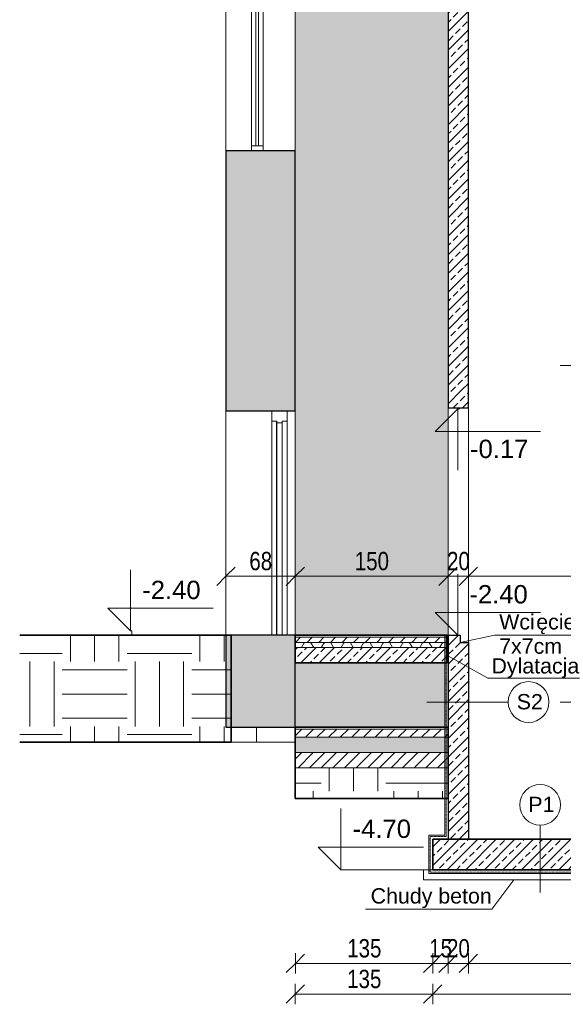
# Model space of a CAD drawing. Header units: centimetres. Extents: x 8610 to 11104, y -602 to 1730.
# Tile 1 of 9: x 8610 to 9144, y -602 to 364. Entities that reach past the tile are written whole.
import ezdxf

# ---------------------------------------------------------------- set-up
doc = ezdxf.new("R2010")
doc.units = ezdxf.units.CM
doc.linetypes.add('Dash', pattern=[0.106, 0.053, -0.053])
for name, color, linetype, lineweight in [('A-ANNO-DIMS', 211, 'Continuous', 9), ('A-ANNO-DIMS-100', 211, 'Continuous', 9), ('A-DETL', 90, 'Continuous', 9), ('A-DETL-MEDM', 33, 'Continuous', 25), ('A-DETL-THIN', 151, 'Continuous', 9), ('A-DOOR', 31, 'Continuous', 9), ('A-DOOR-FRAM', 31, 'Continuous', 9), ('A-FLOR', 192, 'Continuous', 9), ('A-FLOR-MCUT', 51, 'Continuous', 9), ('A-FLOR-PATT', 8, 'Continuous', 35), ('A-GLAZ', 151, 'Continuous', 9), ('A-WALL', 113, 'Continuous', 9), ('A-WALL-PATT', 111, 'Continuous', 9), ('G-ANNO-DIMS', 111, 'Continuous', 9), ('G-ANNO-TEXT', 231, 'Continuous', 9)]:
    doc.layers.add(name, color=color, linetype=linetype, lineweight=lineweight)
doc.styles.add('Arial', font='arial.ttf', dxfattribs={"height": 18})
doc.styles.add('Arial_1', font='arial.ttf', dxfattribs={"height": 15})
doc.styles.add('Arial_2', font='arial.ttf', dxfattribs={"width": 0.8, "height": 18})
doc.dimstyles.new('Przekątna_-_1_8_mm_Arial', dxfattribs={"dimscale": 30.48, "dimtxt": 18.364669, "dimasz": 0.590551, "dimexe": 0.328084, "dimexo": 0.0625, "dimgap": 0.016404, "dimtad": 1, "dimdec": 0, "dimdsep": 46, "dimtxsty": 'Arial_2', "dimblk1": 'OBLIQUE', "dimblk2": 'OBLIQUE', "dimsah": 1, "dimcen": 0.09, "dimazin": 0, "dimtfac": 1, "dimtdec": 4, "dimtix": 1, "dimtmove": 0, "dimatfit": 3, "dimfxl": 0.328084, "dimfxlon": 1, "dimtvp": 1, "dimtolj": 1, "dimtzin": 0, "dimarcsym": 2})
pattern_1 = [(0, (9731.59, 250), (63.5, 63.5), [63.5, -63.5]), (0, (9731.59, 273.81), (63.5, 63.5), [63.5, -63.5]), (0, (9731.59, 297.625), (63.5, 63.5), [63.5, -63.5]), (90, (9739.526, 305.56), (-63.5, 63.5), [63.5, -63.5]), (90, (9763.34, 305.56), (-63.5, 63.5), [63.5, -63.5]), (90, (9787.15, 305.56), (-63.5, 63.5), [63.5, -63.5])]
pattern_2 = [(45, (9731.589, 250), (-5.702816, 5.702816), [])]
pattern_3 = [(0, (9731.589, 250), (9.677, 5.587), [6.452, -12.903]), (120, (9731.589, 250), (-9.676984, 5.587028), [6.452, -12.903]), (60, (9731.589, 250), (1.6e-05, 11.174028), [0, -12.903, 6.452, 0])]
pattern_4 = [(45, (9731.589, 250), (-9.1238, 9.1238), []), (45, (9740.713, 250), (-9.1238, 9.1238), [6.452, -3.226])]

# ---------------------------------------------------------------- blocks, each defined once
blk = doc.blocks.new('Aluminum_1 szybowe - OKNA NA KLATCE 140_490-541849-Przekrój 5')
at = {"layer": 'A-GLAZ', "lineweight": 18}
for p, q in [((8837.71, 725), (8837.71, 719.92)), ((8849.14, 725), (8837.71, 725)), ((8849.14, 719.92), (8849.14, 725)), ((8837.71, 719.92), (8849.14, 719.92)), ((8842.16, 719.92), (8842.16, 240.08)), ((8844.7, 719.92), (8842.16, 719.92)), ((8844.7, 240.08), (8844.7, 719.92)), ((8837.71, 240.08), (8837.71, 235)), ((8849.14, 240.08), (8837.71, 240.08)), ((8837.71, 235), (8849.14, 235)), ((8842.16, 240.08), (8844.7, 240.08)), ((8849.14, 235), (8849.14, 240.08))]:
    blk.add_line(p, q, dxfattribs=at)
at = {"layer": 'A-GLAZ'}
for p, q in [((8837.71, 240.08), (8837.71, 719.92)), ((8849.14, 240.08), (8849.14, 719.92))]:
    blk.add_line(p, q, dxfattribs=at)
blk = doc.blocks.new('Drzwi-korytarz-niesymetryczne-wpuszczane - 1150 x 2100mm-575245-Przekrój 5')
at = {"layer": 'A-DOOR', "lineweight": 18}
for p, q in [((8862.21, -30), (8857.71, -30)), ((8857.71, -30), (8857.71, -240)), ((8862.21, -240), (8862.21, -30)), ((8857.71, -240), (8862.21, -240))]:
    blk.add_line(p, q, dxfattribs=at)
at = {"layer": 'A-DOOR-FRAM', "lineweight": 18}
for p, q in [((8857.71, -20), (8857.71, -30)), ((8872.71, -20), (8857.71, -20)), ((8872.71, -30), (8872.71, -20)), ((8857.71, -30), (8862.69, -30)), ((8862.69, -30), (8862.69, -31.59)), ((8862.69, -31.59), (8867.79, -31.59)), ((8867.79, -31.59), (8867.79, -30)), ((8867.79, -30), (8872.71, -30))]:
    blk.add_line(p, q, dxfattribs=at)
at = {"layer": 'A-DOOR-FRAM'}
for p, q in [((8862.69, -240), (8862.69, -31.59)), ((8867.79, -31.59), (8867.79, -240)), ((8872.71, -30), (8872.71, -240))]:
    blk.add_line(p, q, dxfattribs=at)
blk = doc.blocks.new('Rzędne punktów - Rzędna punktu - wewnętrzna-301422-Przekrój 5')
at = {"layer": 'G-ANNO-DIMS'}
for p, q in [((8719.14, -235.76), (8719.14, -175.76)), ((8719.14, -235.76), (8696.86, -213.49)), ((8696.86, -213.49), (8800.23, -213.49))]:
    blk.add_line(p, q, dxfattribs=at)
blk = doc.blocks.new('DIMBLOCK1-Przekrój 5')
at = {"layer": 'A-ANNO-DIMS-100'}
for p, q in [((8812.71, -182.08), (8812.71, -172.08)), ((8812.71, -182.08), (8821.71, -173.08)), ((8880.71, -182.08), (8880.71, -172.08)), ((8880.71, -182.08), (8889.71, -173.08)), ((8812.71, -182.08), (8803.71, -191.08)), ((8812.71, -182.08), (8880.71, -182.08)), ((8812.71, -182.08), (8812.71, -192.08)), ((8880.71, -182.08), (8871.71, -191.08)), ((8880.71, -182.08), (8880.71, -192.08))]:
    blk.add_line(p, q, dxfattribs=at)
at = {"layer": 'A-ANNO-DIMS-100', "color": 0, "insert": (8835.7, -158.22), "char_height": 18, "width": 26.4451, "attachment_point": 1, "line_spacing_factor": 0.941778, "style": 'Arial_2'}
blk.add_mtext('68', dxfattribs=at)
blk = doc.blocks.new('_Oblique')
at = {"color": 0, "linetype": 'ByBlock', "lineweight": -2}
blk.add_line((-0.5, -0.5), (0.5, 0.5), dxfattribs=at)
blk = doc.blocks.new('DIMBLOCK2-Przekrój 5')
at = {"layer": 'A-ANNO-DIMS-100'}
for p, q in [((8880.71, -182.08), (8880.71, -172.08)), ((8880.71, -182.08), (8889.71, -173.08)), ((9030.71, -182.08), (9030.71, -172.08)), ((9030.71, -182.08), (9039.71, -173.08)), ((8880.71, -182.08), (8871.71, -191.08)), ((8880.71, -182.08), (9030.71, -182.08)), ((8880.71, -182.08), (8880.71, -192.08)), ((9030.71, -182.08), (9021.71, -191.08)), ((9030.71, -182.08), (9030.71, -192.08))]:
    blk.add_line(p, q, dxfattribs=at)
at = {"layer": 'A-ANNO-DIMS-100', "color": 0, "insert": (8939.19, -158.22), "char_height": 18, "width": 39.6677, "attachment_point": 1, "line_spacing_factor": 0.941778, "style": 'Arial_2'}
blk.add_mtext('150', dxfattribs=at)
blk = doc.blocks.new('DIMBLOCK3-Przekrój 5')
at = {"layer": 'A-ANNO-DIMS-100'}
for p, q in [((9030.71, -182.08), (9030.71, -172.08)), ((9030.71, -182.08), (9039.71, -173.08)), ((9050.71, -182.08), (9050.71, -172.08)), ((9050.71, -182.08), (9059.71, -173.08)), ((9030.71, -182.08), (9021.71, -191.08)), ((9030.71, -182.08), (9050.71, -182.08)), ((9030.71, -182.08), (9030.71, -192.08)), ((9050.71, -182.08), (9041.71, -191.08)), ((9050.71, -182.08), (9050.71, -192.08))]:
    blk.add_line(p, q, dxfattribs=at)
at = {"layer": 'A-ANNO-DIMS-100', "color": 0, "insert": (9029.7, -158.22), "char_height": 18, "width": 26.4451, "attachment_point": 1, "line_spacing_factor": 0.941778, "style": 'Arial_2'}
blk.add_mtext('20', dxfattribs=at)
blk = doc.blocks.new('DIMBLOCK4-Przekrój 5')
at = {"layer": 'A-ANNO-DIMS-100'}
for p, q in [((9050.71, -182.08), (9050.71, -172.08)), ((9050.71, -182.08), (9059.71, -173.08)), ((9315.71, -182.08), (9315.71, -172.08)), ((9315.71, -182.08), (9324.71, -173.08)), ((9050.71, -182.08), (9041.71, -191.08)), ((9050.71, -182.08), (9315.71, -182.08)), ((9050.71, -182.08), (9050.71, -192.08)), ((9315.71, -182.08), (9306.71, -191.08)), ((9315.71, -182.08), (9315.71, -192.08))]:
    blk.add_line(p, q, dxfattribs=at)
at = {"layer": 'A-ANNO-DIMS-100', "color": 0, "insert": (9166.69, -158.22), "char_height": 18, "width": 39.6677, "attachment_point": 1, "line_spacing_factor": 0.941778, "style": 'Arial_2'}
blk.add_mtext('265', dxfattribs=at)
blk = doc.blocks.new('DIMBLOCK12-Przekrój 5')
at = {"layer": 'A-ANNO-DIMS-100'}
for p, q in [((8880.85, -561.86), (8880.85, -551.86)), ((8880.85, -561.86), (8889.85, -552.86)), ((9015.71, -561.86), (9015.71, -551.86)), ((9015.71, -561.86), (9024.71, -552.86)), ((8880.85, -561.86), (8871.85, -570.86)), ((8880.85, -561.86), (9015.71, -561.86)), ((8880.85, -561.86), (8880.85, -571.86)), ((9015.71, -561.86), (9006.71, -570.86)), ((9015.71, -561.86), (9015.71, -571.86))]:
    blk.add_line(p, q, dxfattribs=at)
at = {"layer": 'A-ANNO-DIMS-100', "color": 0, "insert": (8931.75, -538), "char_height": 18, "width": 39.6677, "attachment_point": 1, "line_spacing_factor": 0.941778, "style": 'Arial_2'}
blk.add_mtext('135', dxfattribs=at)
blk = doc.blocks.new('DIMBLOCK13-Przekrój 5')
at = {"layer": 'A-ANNO-DIMS-100'}
for p, q in [((9015.71, -561.86), (9015.71, -551.86)), ((9015.71, -561.86), (9024.71, -552.86)), ((9030.71, -561.86), (9030.71, -551.86)), ((9030.71, -561.86), (9039.71, -552.86)), ((9015.71, -561.86), (9006.71, -570.86)), ((9015.71, -561.86), (9030.71, -561.86)), ((9015.71, -561.86), (9015.71, -571.86)), ((9030.71, -561.86), (9021.71, -570.86)), ((9030.71, -561.86), (9030.71, -571.86))]:
    blk.add_line(p, q, dxfattribs=at)
at = {"layer": 'A-ANNO-DIMS-100', "color": 0, "insert": (9012.2, -538), "char_height": 18, "width": 26.4451, "attachment_point": 1, "line_spacing_factor": 0.941778, "style": 'Arial_2'}
blk.add_mtext('15', dxfattribs=at)
blk = doc.blocks.new('DIMBLOCK14-Przekrój 5')
at = {"layer": 'A-ANNO-DIMS-100'}
for p, q in [((9030.71, -561.86), (9030.71, -551.86)), ((9030.71, -561.86), (9039.71, -552.86)), ((9050.71, -561.86), (9050.71, -551.86)), ((9050.71, -561.86), (9059.71, -552.86)), ((9030.71, -561.86), (9021.71, -570.86)), ((9030.71, -561.86), (9050.71, -561.86)), ((9030.71, -561.86), (9030.71, -571.86)), ((9050.71, -561.86), (9041.71, -570.86)), ((9050.71, -561.86), (9050.71, -571.86))]:
    blk.add_line(p, q, dxfattribs=at)
at = {"layer": 'A-ANNO-DIMS-100', "color": 0, "insert": (9029.7, -538), "char_height": 18, "width": 26.4451, "attachment_point": 1, "line_spacing_factor": 0.941778, "style": 'Arial_2'}
blk.add_mtext('20', dxfattribs=at)
blk = doc.blocks.new('DIMBLOCK15-Przekrój 5')
at = {"layer": 'A-ANNO-DIMS-100'}
for p, q in [((9050.71, -561.86), (9050.71, -551.86)), ((9050.71, -561.86), (9059.71, -552.86)), ((9315.71, -561.86), (9315.71, -551.86)), ((9315.71, -561.86), (9324.71, -552.86)), ((9050.71, -561.86), (9041.71, -570.86)), ((9050.71, -561.86), (9315.71, -561.86)), ((9050.71, -561.86), (9050.71, -571.86)), ((9315.71, -561.86), (9306.71, -570.86)), ((9315.71, -561.86), (9315.71, -571.86))]:
    blk.add_line(p, q, dxfattribs=at)
at = {"layer": 'A-ANNO-DIMS-100', "color": 0, "insert": (9166.69, -538), "char_height": 18, "width": 39.6677, "attachment_point": 1, "line_spacing_factor": 0.941778, "style": 'Arial_2'}
blk.add_mtext('265', dxfattribs=at)
blk = doc.blocks.new('DIMBLOCK19-Przekrój 5')
at = {"layer": 'A-ANNO-DIMS-100'}
for p, q in [((8880.71, -591.96), (8880.71, -581.96)), ((8880.71, -591.96), (8889.71, -582.96)), ((9015.71, -591.96), (9015.71, -581.96)), ((9015.71, -591.96), (9024.71, -582.96)), ((8880.71, -591.96), (8871.71, -600.96)), ((8880.71, -591.96), (9015.71, -591.96)), ((8880.71, -591.96), (8880.71, -601.96)), ((9015.71, -591.96), (9006.71, -600.96)), ((9015.71, -591.96), (9015.71, -601.96))]:
    blk.add_line(p, q, dxfattribs=at)
at = {"layer": 'A-ANNO-DIMS-100', "color": 0, "insert": (8931.69, -568.09), "char_height": 18, "width": 39.6677, "attachment_point": 1, "line_spacing_factor": 0.941778, "style": 'Arial_2'}
blk.add_mtext('135', dxfattribs=at)
blk = doc.blocks.new('DIMBLOCK20-Przekrój 5')
at = {"layer": 'A-ANNO-DIMS-100'}
for p, q in [((9015.71, -591.96), (9015.71, -581.96)), ((9015.71, -591.96), (9024.71, -582.96)), ((9350.71, -591.96), (9350.71, -581.96)), ((9350.71, -591.96), (9359.71, -582.96)), ((9015.71, -591.96), (9006.71, -600.96)), ((9015.71, -591.96), (9350.71, -591.96)), ((9015.71, -591.96), (9015.71, -601.96)), ((9350.71, -591.96), (9341.71, -600.96)), ((9350.71, -591.96), (9350.71, -601.96))]:
    blk.add_line(p, q, dxfattribs=at)
at = {"layer": 'A-ANNO-DIMS-100', "color": 0, "insert": (9166.69, -568.09), "char_height": 18, "width": 39.6677, "attachment_point": 1, "line_spacing_factor": 0.941778, "style": 'Arial_2'}
blk.add_mtext('335', dxfattribs=at)

msp = doc.modelspace()

# ---------------------------------------------------------------- hatches: boundary and pattern name
at = {"layer": 'A-FLOR-PATT', "lineweight": 9}
h = msp.add_hatch(dxfattribs=at)
h.set_pattern_fill('FP_4', color=256, style=0, pattern_type=2)
h.set_pattern_definition(pattern_1)
h.paths.add_polyline_path([(8610.32, -345), (8817.71, -345), (8817.71, -240), (8610.32, -240), (8610.32, -289.16)])
h.paths.add_polyline_path([(11103.96, -345), (11103.96, -240), (10691.71, -240), (10691.71, -345)])
h = msp.add_hatch(dxfattribs=at)
h.set_pattern_fill('FP_1', color=256, style=0, pattern_type=2)
h.set_pattern_definition(pattern_2)
h.paths.add_polyline_path([(8999.95, -247), (9029.71, -247), (9029.71, -242), (8880.71, -242), (8880.71, -247), (8922.02, -247)])
h = msp.add_hatch(dxfattribs=at)
h.set_pattern_fill('FP_3', color=256, style=0, pattern_type=2)
h.set_pattern_definition(pattern_3)
h.paths.add_polyline_path([(8880.71, -252), (9029.71, -252), (9029.71, -247), (8880.71, -247), (8880.71, -249.45)])
h = msp.add_hatch(dxfattribs=at)
h.set_pattern_fill('FP_2', color=256, style=0, pattern_type=2)
h.set_pattern_definition(pattern_4)
h.paths.add_polyline_path([(8999.95, -267), (9029.71, -267), (9029.71, -252), (8880.71, -252), (8880.71, -267), (8922.02, -267)])
h = msp.add_hatch(dxfattribs=at)
h.set_pattern_fill('FP_1', color=256, style=0, pattern_type=2)
h.set_pattern_definition(pattern_2)
h.paths.add_polyline_path([(9545.43, -340), (10340.49, -340), (10340.49, -332), (9335.71, -332), (9335.71, -340), (9389.58, -340)])
h.paths.add_polyline_path([(9030.71, -340), (9030.71, -332), (8880.71, -332), (8880.71, -340), (8922.02, -340)])
h = msp.add_hatch(dxfattribs=at)
h.set_pattern_fill('FP_3', color=256, style=0, pattern_type=2)
h.set_pattern_definition(pattern_3)
h.paths.add_polyline_path([(10168.84, -355), (10340.49, -355), (10340.49, -340), (9335.71, -340), (9335.71, -355), (10090.92, -355)])
h.paths.add_polyline_path([(8880.71, -355), (9030.71, -355), (9030.71, -340), (8880.71, -340)])
h = msp.add_hatch(dxfattribs=at)
h.set_pattern_fill('FP_1', color=256, style=0, pattern_type=2)
h.set_pattern_definition(pattern_2)
h.paths.add_polyline_path([(9545.43, -370), (10340.49, -370), (10340.49, -355), (9335.71, -355), (9335.71, -370), (9389.58, -370)])
h.paths.add_polyline_path([(8922.02, -370), (9030.71, -370), (9030.71, -355), (8880.71, -355), (8880.71, -370)])
h = msp.add_hatch(dxfattribs=at)
h.set_pattern_fill('FP_4', color=256, style=0, pattern_type=2)
h.set_pattern_definition(pattern_1)
h.paths.add_polyline_path([(9545.43, -400), (10340.49, -400), (10340.49, -370), (9335.71, -370), (9335.71, -400), (9389.58, -400)])
h.paths.add_polyline_path([(9030.71, -400), (9030.71, -370), (8880.71, -370), (8880.71, -400), (8922.02, -400)])
h = msp.add_hatch(dxfattribs=at)
h.set_pattern_fill('FP_2', color=256, style=0, pattern_type=2)
h.set_pattern_definition(pattern_4)
h.paths.add_polyline_path([(9350.71, -470), (9350.71, -440), (9015.71, -440), (9015.71, -470), (9233.73, -470)])
at = {"layer": 'A-WALL-PATT'}
h = msp.add_hatch(color=256, dxfattribs=at)
h.paths.add_polyline_path([(8880.71, -330), (9030.71, -330), (9030.71, 440), (8880.71, 440), (8880.71, -240), (9029.71, -240), (9029.71, -267), (8880.71, -267), (8880.71, -289.16)])
h.paths.add_polyline_path([(9350.62, -330), (9350.72, -330), (9350.62, -27), (9335.71, -27), (9335.71, -330)])
h.paths.add_polyline_path([(9350.72, 0), (9350.72, 353), (9335.71, 353), (9335.71, 0), (9350.62, 0)])
h = msp.add_hatch(dxfattribs=at)
h.set_pattern_fill('FP_2', color=256, style=0, pattern_type=2)
h.set_pattern_definition(pattern_4)
h.paths.add_polyline_path([(9050.71, 0), (9050.71, 440), (9030.71, 440), (9030.71, 0), (9048.65, 0)])
h = msp.add_hatch(color=256, dxfattribs=at)
h.paths.add_polyline_path([(8812.71, -330), (8880.71, -330), (8880.71, -240), (8812.71, -240), (8812.71, -289.16)])
h.paths.add_polyline_path([(8880.71, -20), (8880.71, 235), (8812.71, 235), (8812.71, -20)])
h = msp.add_hatch(dxfattribs=at)
h.set_pattern_fill('FP_2', color=256, style=0, pattern_type=2)
h.set_pattern_definition(pattern_4)
h.paths.add_polyline_path([(9050.71, -440), (9050.71, -247), (9042.71, -247), (9042.71, -240), (9030.71, -240), (9030.71, -440)])
h.paths.add_polyline_path([(9030.71, -17), (9050.71, -17), (9050.71, 0), (9030.71, 0), (9030.71, -11.2)])

# ---------------------------------------------------------------- linework, layer by layer
at = {"layer": 'A-DETL', "linetype": 'Dash'}
for p, q in [((9028.71, -437.5), (9028.71, -240)), ((9013.21, -472.5), (9013.21, -437.5)), ((9013.21, -437.5), (9028.71, -437.5)), ((9013.21, -472.5), (9353.21, -472.5))]:
    msp.add_line(p, q, dxfattribs=at)
at = {"layer": 'A-DETL-MEDM'}
for p, q in [((9050.71, -17), (9050.71, 0)), ((9025.71, -240), (9042.71, -240)), ((9042.71, -240), (9042.71, -247)), ((9042.71, -247), (9050.71, -247)), ((9050.71, -247), (9050.71, -440))]:
    msp.add_line(p, q, dxfattribs=at)
at = {"layer": 'A-DETL-THIN'}
for p, q in [((9140.72, 24.5), (9300.03, 24.5)), ((9027.46, -436.19), (9027.46, -240.19)), ((9042.71, -247), (9076.22, -239.85)), ((9050.71, -240), (9050.71, -247)), ((9076.22, -239.85), (9236.22, -239.85)), ((9069.65, -282), (9028.71, -259.31)), ((9069.65, -282), (9159.65, -282)), ((9009.72, -305.5), (9089.72, -305.5)), ((9140.72, -305.5), (9300.03, -305.5)), ((9121.12, -426.29), (9121.12, -492.29)), ((9011.96, -473.75), (9011.96, -436.19)), ((9011.96, -436.19), (9027.46, -436.19)), ((9015.71, -470), (9006.69, -470)), ((9006.69, -470), (9006.69, -480)), ((9006.69, -480), (9360.71, -480)), ((9354.46, -473.75), (9011.96, -473.75)), ((9073.79, -508.63), (9095.36, -480)), ((8949.79, -508.63), (9073.79, -508.63))]:
    msp.add_line(p, q, dxfattribs=at)
for centre in [(9109.72, -305.5), (9121.12, -406.29)]:
    msp.add_circle(centre, 20, dxfattribs=at)
at = {"layer": 'A-FLOR', "lineweight": 35}
for p, q in [((8817.71, -240), (8610.32, -240)), ((8817.71, -345), (8817.71, -240)), ((9029.71, -240), (8880.71, -240)), ((8880.71, -240), (8880.71, -267)), ((9029.71, -267), (9029.71, -240)), ((8880.71, -267), (9029.71, -267)), ((9030.71, -330), (8880.71, -330)), ((8880.71, -330), (8880.71, -400)), ((9030.71, -400), (9030.71, -330)), ((8610.32, -345), (8817.71, -345)), ((8880.71, -400), (9030.71, -400)), ((9350.71, -440), (9015.71, -440)), ((9015.71, -440), (9015.71, -470)), ((9015.71, -470), (9350.71, -470))]:
    msp.add_line(p, q, dxfattribs=at)
at = {"layer": 'A-FLOR'}
for p, q in [((8842.71, -330), (8842.71, -345)), ((8880.71, -345), (8817.71, -345))]:
    msp.add_line(p, q, dxfattribs=at)
at = {"layer": 'A-FLOR-MCUT'}
for p, q in [((9029.71, -242), (8880.71, -242)), ((9029.71, -247), (8880.71, -247)), ((9029.71, -252), (8880.71, -252)), ((9030.71, -332), (8880.71, -332)), ((9030.71, -340), (8880.71, -340)), ((9030.71, -355), (8880.71, -355)), ((9030.71, -370), (8880.71, -370))]:
    msp.add_line(p, q, dxfattribs=at)
at = {"layer": 'A-WALL', "lineweight": 25}
for p, q in [((9030.71, 1234), (9030.71, -17)), ((9050.71, 0), (9050.71, 1234)), ((8880.71, 235), (8812.71, 235)), ((8812.71, 235), (8812.71, -20)), ((8880.71, -20), (8880.71, 235)), ((9030.71, -17), (9050.71, -17)), ((8812.71, -20), (8880.71, -20)), ((8812.71, -240), (8812.71, -330)), ((8880.71, -240), (8817.71, -240)), ((9030.71, -240), (9030.71, -440)), ((8880.71, -330), (8880.71, -267)), ((8812.71, -330), (8880.71, -330))]:
    msp.add_line(p, q, dxfattribs=at)
at = {"layer": 'A-WALL'}
for p, q in [((8812.71, 235), (8812.71, 725)), ((8880.71, 440), (8880.71, 235)), ((9030.71, -240), (9030.71, -17)), ((9050.71, -17), (9050.71, -240)), ((8812.71, -240), (8812.71, -20)), ((8880.71, -20), (8880.71, -240))]:
    msp.add_line(p, q, dxfattribs=at)
at = {"layer": 'G-ANNO-DIMS'}
for p, q in [((9041.86, -17.94), (9040.44, -17.94)), ((9041.86, -17), (9041.86, -17.94)), ((8720.51, -235.76), (8719.14, -235.76)), ((8720.51, -240), (8720.51, -235.76)), ((8969.63, -470), (8925.59, -470)), ((9015.71, -470), (8969.63, -470))]:
    msp.add_line(p, q, dxfattribs=at)

# ---------------------------------------------------------------- block references
at = {"layer": 'A-DOOR'}
msp.add_blockref('Drzwi-korytarz-niesymetryczne-wpuszczane - 1150 x 2100mm-575245-Przekrój 5', (0, 0), dxfattribs=at)
at = {"layer": 'A-GLAZ'}
msp.add_blockref('Aluminum_1 szybowe - OKNA NA KLATCE 140_490-541849-Przekrój 5', (0, 0), dxfattribs=at)
at = {"layer": 'G-ANNO-DIMS', "extrusion": (0, 0, -1), "rotation": 180}
msp.add_blockref('Rzędne punktów - Rzędna punktu - wewnętrzna-301422-Przekrój 5', (-321.31, -253.71), dxfattribs=at)
at = {"layer": 'G-ANNO-DIMS'}
for p in [(0, 0), (321.04, -4.24), (206.46, -234.24)]:
    msp.add_blockref('Rzędne punktów - Rzędna punktu - wewnętrzna-301422-Przekrój 5', p, dxfattribs=at)

# ---------------------------------------------------------------- texts
at = {"layer": 'G-ANNO-DIMS', "char_height": 18, "width": 68.5332, "attachment_point": 1, "line_spacing_factor": 0.941778, "style": 'Arial'}
for s, insert in [('-0.17', (9052.24, -48.19)), ('-2.40', (8730.58, -186.55)), ('-2.40', (9051.62, -190.78)), ('-4.70', (8937.04, -420.78))]:
    msp.add_mtext(s, dxfattribs=dict(at, insert=insert))
at = {"layer": 'G-ANNO-TEXT', "color": 7, "char_height": 15, "attachment_point": 1, "style": 'Arial_1'}
for s, insert, width in [('Wci', (9080.88, -219.33), 44.0928), ('ęcie w progu', (9117.26, -219.33), 142.7004), ('7x7cm', (9080.88, -243.14), 74.5569), ('Dylatacja', (9073.31, -262.48), 102.616), ('S2', (9098.13, -297.66), 31.2658), ('P1', (9109.54, -398.45), 31.2658), ('Chudy beton', (8954.75, -488.11), 142.7004)]:
    msp.add_mtext(s, dxfattribs=dict(at, insert=insert, width=width))

# ---------------------------------------------------------------- dimensions: what is measured, and where the dimension line sits
at = {"layer": 'A-ANNO-DIMS'}
for base, p1, p2, override, picture, middle in [((8880.71, -182.08), (8812.71, -172.08), (8880.71, -172.08), {"dimpost": '<>', "dimfxl": 68}, 'DIMBLOCK1-Przekrój 5', (8846.71, -172.39)), ((9030.71, -182.08), (8880.71, -172.08), (9030.71, -172.08), {"dimpost": '<>', "dimfxl": 150}, 'DIMBLOCK2-Przekrój 5', (8955.71, -172.39)), ((9050.71, -182.08), (9030.71, -172.08), (9050.71, -172.08), {"dimpost": '<>', "dimfxl": 20}, 'DIMBLOCK3-Przekrój 5', (9040.71, -172.39)), ((9315.71, -182.08), (9050.71, -172.08), (9315.71, -172.08), {"dimpost": '<>', "dimfxl": 265}, 'DIMBLOCK4-Przekrój 5', (9183.21, -172.39)), ((9015.71, -561.86), (8880.85, -551.86), (9015.71, -551.86), {"dimpost": '<>', "dimfxl": 134.865}, 'DIMBLOCK12-Przekrój 5', (8948.28, -552.17)), ((9030.71, -561.86), (9015.71, -551.86), (9030.71, -551.86), {"dimpost": '<>', "dimfxl": 15}, 'DIMBLOCK13-Przekrój 5', (9023.21, -552.17)), ((9050.71, -561.86), (9030.71, -551.86), (9050.71, -551.86), {"dimpost": '<>', "dimfxl": 20}, 'DIMBLOCK14-Przekrój 5', (9040.71, -552.17)), ((9315.71, -561.86), (9050.71, -551.86), (9315.71, -551.86), {"dimpost": '<>', "dimfxl": 265}, 'DIMBLOCK15-Przekrój 5', (9183.21, -552.17)), ((9015.71, -591.96), (8880.71, -581.96), (9015.71, -581.96), {"dimpost": '<>', "dimfxl": 135}, 'DIMBLOCK19-Przekrój 5', (8948.21, -582.26)), ((9350.71, -591.96), (9015.71, -581.96), (9350.71, -581.96), {"dimpost": '<>', "dimfxl": 335}, 'DIMBLOCK20-Przekrój 5', (9183.21, -582.26))]:
    dim = msp.add_linear_dim(base=base, p1=p1, p2=p2, dimstyle='Przekątna_-_1_8_mm_Arial', override=override, dxfattribs=at)
    dim.commit()
    dim.dimension.update_dxf_attribs({"geometry": picture, "text_midpoint": middle})

doc.saveas('drawing.dxf')
